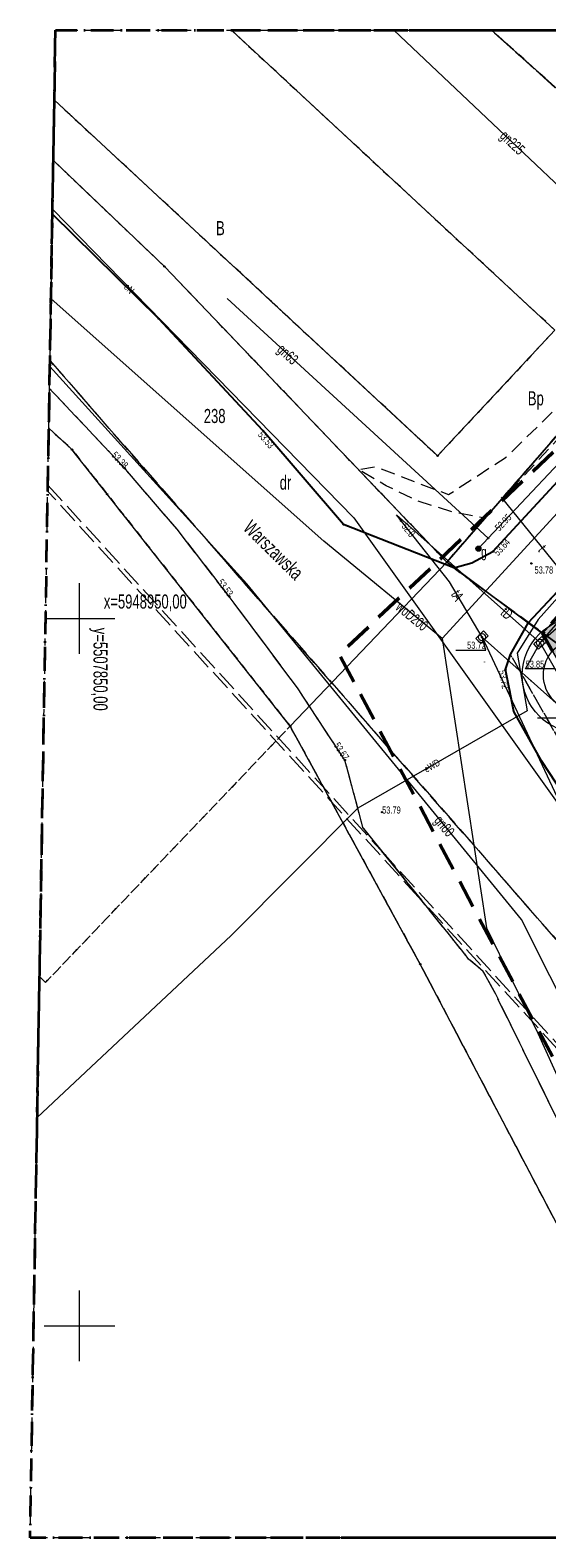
# Model space of a CAD drawing. Header units: metres. Extents: x 5507792 to 5507956, y 5948884 to 5948992.
# Tile 2 of 24: x 5507846 to 5507883, y 5948885 to 5948992. Entities that reach past the tile are written whole.
import ezdxf
from ezdxf.enums import TextEntityAlignment as Align

# ---------------------------------------------------------------- set-up
doc = ezdxf.new("R2010")
doc.units = ezdxf.units.M
for name, pattern in [('2', [0.9, 0.6, -0.3]), ('L_0_02', [0]), ('L_0_03', [1, 0.5, -0.5]), ('L_0_04', [1.5, 1, -0.5]), ('L_0_06', [2, 1.5, -0.5]), ('L_0_0C', [3, 2, -1]), ('L_0_4E', [2.5, 1.5, -1]), ('L_0_B1', [2.5, 1.5, -0.5, 0, -0.5])]:
    doc.linetypes.add(name, pattern=pattern)
doc.layers.get('0').update_dxf_attribs({"linetype": 'CONTINUOUS', "lineweight": 18})
for name, color, linetype, lineweight in [('1_granice_dzialek', 1, 'CONTINUOUS', 5), ('1_nawierzchnie', 253, 'CONTINUOUS', 5), ('1_roslinnosc', 102, 'CONTINUOUS', 5), ('EGB_DzialkaEwidencyjna', 7, 'L_0_02', 18), ('EGB_JednostkaEwidencyjna', 7, 'CONTINUOUS', 18), ('EGB_KonturUzytkuGruntowego', 96, 'L_0_03', 18), ('EGB_ObrebEwidencyjny', 7, 'CONTINUOUS', 18), ('EGB_PunktGraniczny', 7, 'CONTINUOUS', 18), ('GES_InneUrzadzeniaTowarzyszace_P', 7, 'CONTINUOUS', 18), ('GES_PrzewodElektroenergetyczny', 1, 'CONTINUOUS', 18), ('GES_PrzewodGazowy', 52, 'CONTINUOUS', 18), ('GES_PrzewodTelekomunikacyjny', 30, 'CONTINUOUS', 18), ('GES_PrzewodWodociagowy', 5, 'CONTINUOUS', 18), ('GES_Rzedna', 7, 'CONTINUOUS', 18), ('GES_UrzadzeniaSiecGazowa_P', 7, 'CONTINUOUS', 18), ('OT_Komunikacja', 7, 'CONTINUOUS', 18), ('OT_Rzedna', 7, 'CONTINUOUS', 18), ('OT_ZagospodarowanieTerenu', 7, 'CONTINUOUS', 18), ('OTKC', 7, 'CONTINUOUS', 13), ('OTKJ', 7, 'CONTINUOUS', 13), ('OTKK', 7, 'CONTINUOUS', 13), ('OTKU', 7, 'CONTINUOUS', 13), ('OTRS', 7, 'CONTINUOUS', 13), ('OTZK', 7, 'CONTINUOUS', 13), ('OTZT', 7, 'CONTINUOUS', 18), ('SUEP', 7, 'CONTINUOUS', 13), ('SUGP', 7, 'CONTINUOUS', 18), ('SUGU', 7, 'CONTINUOUS', 18), ('SUPK', 7, 'CONTINUOUS', 13), ('SUTP', 7, 'CONTINUOUS', 13), ('SUWP', 7, 'CONTINUOUS', 13), ('Zakres', 5, 'L_0_0C', 50)]:
    doc.layers.add(name, color=color, linetype=linetype, lineweight=lineweight)
doc.styles.get("Standard").update_dxf_attribs({"font": 'arial.ttf'})

# ---------------------------------------------------------------- blocks, each defined once
blk = doc.blocks.new('L_0_02_1')
at = {"color": 0}
blk.add_point((0, 0), dxfattribs=at)
blk = doc.blocks.new('L_0_02_2')
at = {"color": 0}
blk.add_point((0, 0), dxfattribs=at)
blk = doc.blocks.new('EGPG_N')
at = {"linetype": 'Continuous', "lineweight": 13}
blk.add_hatch(color=0, dxfattribs=at).paths.add_polyline_path([(0, -0.1, 1), (0, 0.1, 1)])
at = {"color": 0, "linetype": 'Continuous', "lineweight": 13}
blk.add_circle((0, 0), 0.1, dxfattribs=at)
blk = doc.blocks.new('SUPK_TR')
at = {"color": 0, "linetype": 'Continuous', "lineweight": 18, "flags": 128}
blk.add_lwpolyline([(0.75, 0.5), (0.75, -0.5), (-0.75, -0.5), (-0.75, 0.5)], close=True, dxfattribs=at)
blk = doc.blocks.new('SUPS01_07')
at = {"linetype": 'Continuous', "lineweight": 13}
blk.add_hatch(color=0, dxfattribs=at).paths.add_polyline_path([(0, -0.09, 1), (0, 0.09, 1)])
at = {"color": 0, "linetype": 'Continuous', "lineweight": 13}
blk.add_circle((0, 0), 0.0906, dxfattribs=at)
blk = doc.blocks.new('SUPS01_04')
at = {"linetype": 'Continuous', "lineweight": 13}
blk.add_hatch(color=0, dxfattribs=at).paths.add_polyline_path([(0, -0.09, 1), (0, 0.09, 1)])
at = {"color": 0, "linetype": 'Continuous', "lineweight": 13}
blk.add_circle((0, 0), 0.0906, dxfattribs=at)
blk = doc.blocks.new('SUGU')
at = {"linetype": 'Continuous', "lineweight": 18}
blk.add_hatch(color=0, dxfattribs=at).paths.add_polyline_path([(0, -0.36, 1), (0, 0.36, 1)])
at = {"color": 0, "linetype": 'Continuous', "lineweight": 18}
blk.add_circle((0, 0), 0.361, dxfattribs=at)
blk = doc.blocks.new('OTRS')
at = {"linetype": 'Continuous', "lineweight": 13}
blk.add_hatch(color=0, dxfattribs=at).paths.add_polyline_path([(0, -0.09, 1), (0, 0.09, 1)])
at = {"color": 0, "linetype": 'Continuous', "lineweight": 13}
blk.add_circle((0, 0), 0.0906, dxfattribs=at)
blk = doc.blocks.new('SUPK')
at = {"color": 0, "linetype": 'Continuous', "lineweight": 18}
blk.add_circle((0, 0), 0.5, dxfattribs=at)

msp = doc.modelspace()

# ---------------------------------------------------------------- hatches: boundary and pattern name
at = {"layer": '1_nawierzchnie', "linetype": 'Continuous', "ltscale": 0.5, "true_color": 0xc7c8ca}
h = msp.add_hatch(dxfattribs=at)
h.set_pattern_fill('DOTS', color=9, angle=45)
h.set_pattern_definition([(45, (0, 0), (-0.0220970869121, 0.06629126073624), [0, -0.0625])])
h.paths.add_polyline_path([(5507903.11, 5948967.65), (5507922.1, 5948948.91), (5507925.13, 5948949.8), (5507926.12, 5948948.88), (5507923.88, 5948948.02), (5507921.62, 5948947.38), (5507920.13, 5948948.78), (5507909.27, 5948959.64), (5507903.42, 5948965.52), (5507901.71, 5948965.76), (5507899.69, 5948966.3), (5507885.86, 5948951.09), (5507884.84, 5948949.97), (5507884.5, 5948947.7), (5507884.81, 5948945.49), (5507885.45, 5948944.94), (5507890.14, 5948936.41), (5507899.9, 5948919.43), (5507899.59, 5948919.1), (5507882.74, 5948948.94), (5507899.91, 5948968.21), (5507900.2, 5948968.3), (5507901.68, 5948968.21)])

# ---------------------------------------------------------------- linework, layer by layer
at = {"linetype": 'Continuous', "lineweight": 18, "flags": 128}
for points in [[(5507850, 5948947.5), (5507850, 5948952.5)], [(5507847.6, 5948950), (5507852.5, 5948950)], [(5507850, 5948897.5), (5507850, 5948902.5)], [(5507847.5, 5948900), (5507852.5, 5948900)]]:
    msp.add_lwpolyline(points, dxfattribs=at)
at = {"layer": '1_granice_dzialek', "color": 1, "linetype": '2', "lineweight": 50, "ltscale": 2.5}
msp.add_lwpolyline([(5507882.74, 5948948.94), (5507899.59, 5948919.1), (5507927.05, 5948948.02), (5507902.32, 5948970.92)], close=True, dxfattribs=at)
at = {"layer": '1_roslinnosc', "color": 52, "linetype": 'Continuous', "true_color": 0xc8c92d}
msp.add_circle((5507885.39, 5948946), 4.09, dxfattribs=at)
at = {"layer": '1_roslinnosc', "linetype": 'Continuous'}
msp.add_circle((5507885.39, 5948946), 2.59, dxfattribs=at)
msp.add_circle((5507885.39, 5948946), 2.59, dxfattribs=at)
at = {"layer": 'EGB_DzialkaEwidencyjna', "linetype": 'CONTINUOUS', "lineweight": 18}
for p, q in [((5507883.61, 5948970.39), (5507860.73, 5948991.6)), ((5507860.73, 5948991.6), (5507879.14, 5948991.6)), ((5507879.14, 5948991.6), (5507895.7, 5948976.72)), ((5507895.7, 5948976.72), (5507879.14, 5948991.6)), ((5507879.14, 5948991.6), (5507894.34, 5948991.6)), ((5507848.14, 5948982.38), (5507848.22, 5948986.65)), ((5507848.22, 5948986.65), (5507875.32, 5948961.51)), ((5507847.82, 5948963.46), (5507848.14, 5948982.38)), ((5507856, 5948974.89), (5507848.14, 5948982.38)), ((5507848.14, 5948982.38), (5507856, 5948974.89)), ((5507895.7, 5948976.72), (5507875.97, 5948953.99)), ((5507875.97, 5948953.99), (5507895.7, 5948976.72)), ((5507875.97, 5948953.99), (5507856, 5948974.89)), ((5507856, 5948974.89), (5507875.97, 5948953.99)), ((5507882.74, 5948948.94), (5507902.32, 5948970.92)), ((5507902.32, 5948970.92), (5507882.74, 5948948.94)), ((5507875.32, 5948961.51), (5507883.61, 5948970.39)), ((5507849.46, 5948961.95), (5507847.82, 5948963.46)), ((5507851.94, 5948958.8), (5507849.46, 5948961.95)), ((5507864.89, 5948942.39), (5507851.94, 5948958.8)), ((5507875.97, 5948953.99), (5507864.89, 5948942.39)), ((5507864.89, 5948942.39), (5507875.97, 5948953.99)), ((5507882.74, 5948948.94), (5507875.97, 5948953.99)), ((5507875.97, 5948953.99), (5507882.74, 5948948.94)), ((5507899.59, 5948919.1), (5507882.74, 5948948.94)), ((5507882.74, 5948948.94), (5507899.59, 5948919.1)), ((5507874.09, 5948925.56), (5507864.89, 5948942.39)), ((5507895.41, 5948885), (5507874.09, 5948925.56))]:
    msp.add_line(p, q, dxfattribs=at)
at = {"layer": 'EGB_JednostkaEwidencyjna', "linetype": 'L_0_B1', "lineweight": 35, "flags": 128}
msp.add_lwpolyline([(5507848.3, 5948991.6), (5507956, 5948991.6), (5507955.7, 5948885), (5507846.5, 5948885)], close=True, dxfattribs=at)
at = {"layer": 'EGB_KonturUzytkuGruntowego', "color": 96, "linetype": 'L_0_03', "lineweight": 18, "flags": 128}
for points in [[(5507848.22, 5948986.65), (5507875.32, 5948961.51), (5507883.61, 5948970.39), (5507860.73, 5948991.6), (5507879.14, 5948991.6), (5507895.7, 5948976.72), (5507875.97, 5948953.99), (5507856, 5948974.89), (5507848.14, 5948982.38)], [(5507875.32, 5948961.51), (5507848.22, 5948986.65), (5507848.3, 5948991.6), (5507860.73, 5948991.6), (5507883.61, 5948970.39)], [(5507894.34, 5948991.6), (5507903.94, 5948982.75), (5507914.13, 5948979.31), (5507918.59, 5948975.04), (5507923.29, 5948970.55), (5507929.85, 5948962.57), (5507933.95, 5948958.69), (5507937.94, 5948954.93), (5507941.96, 5948951.14), (5507946.09, 5948947.24), (5507955.85, 5948938.04), (5507955.8, 5948920.85), (5507954.2, 5948922.48), (5507927.05, 5948948.02), (5507902.32, 5948970.92), (5507895.7, 5948976.72), (5507879.14, 5948991.6)], [(5507848.14, 5948982.38), (5507856, 5948974.89), (5507875.97, 5948953.99), (5507895.7, 5948976.72), (5507902.32, 5948970.92), (5507882.74, 5948948.94), (5507899.59, 5948919.1), (5507915.01, 5948894.29), (5507920.01, 5948887.7), (5507922.56, 5948885), (5507895.41, 5948885), (5507874.09, 5948925.56), (5507864.89, 5948942.39), (5507849.46, 5948961.95), (5507847.82, 5948963.46)], [(5507847.59, 5948924.27), (5507847.17, 5948924.67), (5507847.82, 5948963.46), (5507849.46, 5948961.95), (5507864.89, 5948942.39)], [(5507846.5, 5948885), (5507847.17, 5948924.67), (5507847.59, 5948924.27), (5507864.89, 5948942.39), (5507874.09, 5948925.56), (5507895.41, 5948885)]]:
    msp.add_lwpolyline(points, close=True, dxfattribs=at)
at = {"layer": 'EGB_ObrebEwidencyjny', "linetype": 'L_0_4E', "lineweight": 35, "flags": 128}
msp.add_lwpolyline([(5507848.3, 5948991.6), (5507956, 5948991.6), (5507955.7, 5948885), (5507846.5, 5948885)], close=True, dxfattribs=at)
at = {"layer": 'EGB_PunktGraniczny'}
for p in [(5507856, 5948974.89), (5507849.46, 5948961.95), (5507875.32, 5948961.51), (5507851.94, 5948958.8), (5507875.97, 5948953.99), (5507882.74, 5948948.94), (5507864.89, 5948942.39), (5507874.09, 5948925.56)]:
    msp.add_point(p, dxfattribs=at)
at = {"layer": 'GES_PrzewodElektroenergetyczny', "color": 1, "linetype": 'Continuous', "lineweight": 18, "flags": 128}
for points in [[(5507848.09, 5948978.94), (5507869.39, 5948957.11), (5507891.78, 5948925.78)], [(5507893, 5948961.73), (5507882.43, 5948949.93), (5507880.95, 5948947.54), (5507881.66, 5948943.47), (5507869.68, 5948936.58), (5507860.72, 5948927.58), (5507847, 5948914.71)]]:
    msp.add_lwpolyline(points, dxfattribs=at)
at = {"layer": 'GES_PrzewodGazowy', "color": 52, "linetype": 'Continuous', "lineweight": 18, "flags": 128}
for points in [[(5507872.21, 5948991.6), (5507893.66, 5948971.33)], [(5507878.89, 5948955.67), (5507860.44, 5948972.63)], [(5507893.66, 5948971.33), (5507878.89, 5948955.67), (5507878.2, 5948954.94)], [(5507903.24, 5948885), (5507881.25, 5948928.72), (5507861.82, 5948952.46), (5507847.9, 5948967.82)]]:
    msp.add_lwpolyline(points, dxfattribs=at)
at = {"layer": 'GES_PrzewodTelekomunikacyjny', "color": 30, "linetype": 'Continuous', "lineweight": 18, "flags": 128}
for points in [[(5507882.57, 5948948.28), (5507888, 5948954.5), (5507909.33, 5948977.22), (5507911.49, 5948975.32)], [(5507879.81, 5948958.58), (5507885.83, 5948951.15)], [(5507882.57, 5948948.28), (5507872.4, 5948957.32)], [(5507878.46, 5948948.68), (5507876.16, 5948952.6), (5507872.4, 5948957.32)], [(5507885.83, 5948951.15), (5507885.39, 5948950.76), (5507882.57, 5948948.28)], [(5507878.46, 5948948.68), (5507883.94, 5948937.01), (5507904.72, 5948904.16)], [(5507886.29, 5948941.7), (5507878.46, 5948948.68)], [(5507882.57, 5948948.28), (5507886.29, 5948941.7)]]:
    msp.add_lwpolyline(points, dxfattribs=at)
at = {"layer": 'GES_PrzewodWodociagowy', "color": 5, "linetype": 'Continuous', "lineweight": 18, "flags": 128}
for points in [[(5507875.64, 5948948.58), (5507907.98, 5948983.82)], [(5507875.64, 5948948.58), (5507867.28, 5948955.47), (5507847.98, 5948972.6)], [(5507875.64, 5948948.58), (5507878.78, 5948928.12), (5507882.41, 5948920.68), (5507890.21, 5948903.46), (5507895.14, 5948895.02), (5507900.04, 5948885)]]:
    msp.add_lwpolyline(points, dxfattribs=at)
at = {"layer": 'GES_Rzedna', "color": 7, "linetype": 'Continuous', "lineweight": 13, "flags": 128}
for points in [[(5507876.61, 5948947.77), (5507878.72, 5948947.77), (5507878.46, 5948948.68)], [(5507883.65, 5948946.44), (5507881.54, 5948946.44), (5507882.57, 5948948.28)], [(5507882.37, 5948942.98), (5507884.48, 5948942.98), (5507886.29, 5948941.7)]]:
    msp.add_lwpolyline(points, dxfattribs=at)
at = {"layer": 'OT_Komunikacja', "color": 7, "linetype": 'L_0_06', "lineweight": 18, "flags": 128}
for points in [[(5507887.44, 5948991.6), (5507897.47, 5948982.43), (5507898.15, 5948981.7), (5507898.85, 5948980.51), (5507899.3, 5948979.24), (5507899.34, 5948978.03), (5507899.06, 5948976.82), (5507898.69, 5948975.82), (5507897.95, 5948974.98), (5507897.28, 5948977.35), (5507891.85, 5948982.36), (5507889.32, 5948982.39), (5507879.11, 5948991.6)], [(5507955.81, 5948925.14), (5507955.18, 5948924.54), (5507945.54, 5948933.77), (5507943.48, 5948935.62), (5507941.38, 5948937.57), (5507928.04, 5948950.65), (5507922.1, 5948948.91), (5507903.11, 5948967.65), (5507901.68, 5948968.21), (5507900.2, 5948968.3), (5507898.91, 5948967.91), (5507893, 5948961.73), (5507881.75, 5948949.71), (5507876.46, 5948953.58), (5507877.73, 5948953.94), (5507879.23, 5948954.73), (5507897.95, 5948974.98), (5507898.69, 5948975.82), (5507899.06, 5948976.82), (5507899.34, 5948978.03), (5507899.3, 5948979.24), (5507898.85, 5948980.51), (5507902.01, 5948983), (5507902.68, 5948982.65), (5507903.47, 5948982.35), (5507904.27, 5948982.3), (5507905.13, 5948982.6), (5507906.24, 5948983.83), (5507910.02, 5948979.91), (5507909.52, 5948979.14), (5507909.28, 5948978.69), (5507909.18, 5948978.12), (5507909.16, 5948977.61), (5507909.29, 5948977.09), (5507909.65, 5948976.14), (5507909.98, 5948975.54), (5507910.08, 5948975.42), (5507925.81, 5948960.39), (5507949.43, 5948937.76), (5507955.83, 5948931.67)], [(5507847.91, 5948968.22), (5507901.07, 5948907.46), (5507919.18, 5948886.76), (5507920.72, 5948885), (5507919.18, 5948886.76), (5507920.49, 5948887.71), (5507918.99, 5948893.39), (5507927.71, 5948902.4), (5507930.96, 5948899.32), (5507931.65, 5948898.71), (5507932.9, 5948893.66), (5507924.11, 5948885), (5507920.72, 5948885), (5507898.37, 5948885), (5507889.78, 5948902.42), (5507879.43, 5948923.43), (5507878.55, 5948925.05), (5507877.51, 5948925.92), (5507877, 5948926.58), (5507870.04, 5948935.22), (5507868.76, 5948939.99), (5507865.4, 5948945.1), (5507860.58, 5948951.56), (5507856.89, 5948956.31), (5507853.19, 5948960.62), (5507848.18, 5948965.94), (5507847.87, 5948966.24), (5507847.91, 5948968.22), (5507848.08, 5948978.58), (5507855.59, 5948971.2), (5507862.95, 5948963.3), (5507868.66, 5948956.64), (5507876.46, 5948953.58), (5507881.75, 5948949.71), (5507880.47, 5948947.45), (5507880.12, 5948946.39), (5507880.71, 5948943.43), (5507882.66, 5948939.94), (5507884.75, 5948936.77), (5507884.99, 5948935.81), (5507901.07, 5948907.46)]]:
    msp.add_lwpolyline(points, close=True, dxfattribs=at)
at = {"layer": 'OT_Komunikacja', "color": 7, "linetype": 'Continuous', "lineweight": 25, "flags": 128}
for points in [[(5507876.46, 5948953.58), (5507868.66, 5948956.64), (5507862.95, 5948963.3), (5507855.59, 5948971.2), (5507848.08, 5948978.58)], [(5507876.46, 5948953.58), (5507877.73, 5948953.94), (5507879.23, 5948954.73), (5507897.95, 5948974.98)], [(5507920.49, 5948887.71), (5507918.77, 5948886.47), (5507915.54, 5948886.02), (5507912.99, 5948887.42), (5507911.39, 5948889.73), (5507909.1, 5948893.3), (5507884.99, 5948935.81), (5507884.75, 5948936.77), (5507882.66, 5948939.94), (5507880.71, 5948943.43), (5507880.12, 5948946.39), (5507880.47, 5948947.45), (5507881.75, 5948949.71), (5507893, 5948961.73)]]:
    msp.add_lwpolyline(points, dxfattribs=at)
at = {"layer": 'OT_Komunikacja', "color": 7, "linetype": 'L_0_04', "lineweight": 18, "flags": 128}
for points in [[(5507938.73, 5948935.45), (5507939.64, 5948937.07), (5507927.95, 5948948.22), (5507927.15, 5948949.25), (5507923.88, 5948948.02), (5507920.13, 5948948.78), (5507917.99, 5948950.96), (5507916.82, 5948952.06), (5507903.42, 5948965.52), (5507901.71, 5948965.76), (5507899.69, 5948966.3), (5507897.22, 5948963.62), (5507895.81, 5948962.06), (5507894.53, 5948960.63), (5507884.84, 5948949.97), (5507884.5, 5948947.7), (5507881.75, 5948949.71), (5507893, 5948961.73), (5507898.91, 5948967.91), (5507900.2, 5948968.3), (5507901.68, 5948968.21), (5507903.11, 5948967.65), (5507922.1, 5948948.91), (5507928.04, 5948950.65), (5507941.38, 5948937.57), (5507943.48, 5948935.62), (5507945.54, 5948933.77), (5507943.96, 5948933.07), (5507941.92, 5948932.26)], [(5507884.5, 5948947.7), (5507884.81, 5948945.49), (5507885.45, 5948944.94), (5507886.37, 5948943.01), (5507897.42, 5948923.69), (5507898.4, 5948922), (5507899.91, 5948919.41), (5507907.21, 5948906.88), (5507908.33, 5948906.82), (5507911.54, 5948910.04), (5507914.72, 5948907), (5507911.79, 5948903.9), (5507910.41, 5948902.26), (5507910.49, 5948901.17), (5507913.92, 5948895.02), (5507914.39, 5948894.2), (5507914.92, 5948893.8), (5507915.57, 5948893.75), (5507920.49, 5948887.71), (5507918.77, 5948886.47), (5507915.54, 5948886.02), (5507880.47, 5948947.45), (5507881.75, 5948949.71)]]:
    msp.add_lwpolyline(points, close=True, dxfattribs=at)
at = {"layer": 'OT_Rzedna', "color": 7}
msp.add_point((5507881.95, 5948953.9), dxfattribs=at)
at = {"layer": 'OT_ZagospodarowanieTerenu', "color": 7, "linetype": 'L_0_04', "lineweight": 18, "flags": 128}
for points in [[(5507885.2, 5948964.17), (5507878.63, 5948957.1), (5507876.35, 5948957.53), (5507873.75, 5948958.37), (5507871.69, 5948959.39), (5507869.69, 5948960.54), (5507870.94, 5948960.74), (5507876.09, 5948958.76), (5507880.17, 5948961.42), (5507887.82, 5948968.84), (5507888.65, 5948967.9)], [(5507915.54, 5948886.02), (5507912.99, 5948887.42), (5507911.39, 5948889.73), (5507909.1, 5948893.3), (5507884.99, 5948935.81), (5507884.75, 5948936.77), (5507882.66, 5948939.94), (5507880.71, 5948943.43), (5507880.12, 5948946.39), (5507880.47, 5948947.45)]]:
    msp.add_lwpolyline(points, close=True, dxfattribs=at)
at = {"layer": 'OTKC', "color": 7, "linetype": 'L_0_04', "lineweight": 18, "flags": 128}
for points in [[(5507938.73, 5948935.45), (5507939.64, 5948937.07), (5507927.95, 5948948.22), (5507927.15, 5948949.25), (5507923.88, 5948948.02), (5507920.13, 5948948.78), (5507917.99, 5948950.96), (5507916.82, 5948952.06), (5507903.42, 5948965.52), (5507901.71, 5948965.76), (5507899.69, 5948966.3), (5507897.22, 5948963.62), (5507895.81, 5948962.06), (5507894.53, 5948960.63), (5507884.84, 5948949.97), (5507884.5, 5948947.7), (5507881.75, 5948949.71), (5507893, 5948961.73), (5507898.91, 5948967.91), (5507900.2, 5948968.3), (5507901.68, 5948968.21), (5507903.11, 5948967.65), (5507922.1, 5948948.91), (5507928.04, 5948950.65), (5507941.38, 5948937.57), (5507943.48, 5948935.62), (5507945.54, 5948933.77), (5507943.96, 5948933.07), (5507941.92, 5948932.26)], [(5507884.5, 5948947.7), (5507884.81, 5948945.49), (5507885.45, 5948944.94), (5507886.37, 5948943.01), (5507897.42, 5948923.69), (5507898.4, 5948922), (5507899.91, 5948919.41), (5507907.21, 5948906.88), (5507908.33, 5948906.82), (5507911.54, 5948910.04), (5507914.72, 5948907), (5507911.79, 5948903.9), (5507910.41, 5948902.26), (5507910.49, 5948901.17), (5507913.92, 5948895.02), (5507914.39, 5948894.2), (5507914.92, 5948893.8), (5507915.57, 5948893.75), (5507920.49, 5948887.71), (5507918.77, 5948886.47), (5507915.54, 5948886.02), (5507880.47, 5948947.45), (5507881.75, 5948949.71)]]:
    msp.add_lwpolyline(points, close=True, dxfattribs=at)
at = {"layer": 'OTKJ', "color": 7, "linetype": 'L_0_06', "lineweight": 18, "flags": 128}
for points in [[(5507955.81, 5948925.14), (5507955.18, 5948924.54), (5507945.54, 5948933.77), (5507943.48, 5948935.62), (5507941.38, 5948937.57), (5507928.04, 5948950.65), (5507922.1, 5948948.91), (5507903.11, 5948967.65), (5507901.68, 5948968.21), (5507900.2, 5948968.3), (5507898.91, 5948967.91), (5507893, 5948961.73), (5507881.75, 5948949.71), (5507876.46, 5948953.58), (5507877.73, 5948953.94), (5507879.23, 5948954.73), (5507897.95, 5948974.98), (5507898.69, 5948975.82), (5507899.06, 5948976.82), (5507899.34, 5948978.03), (5507899.3, 5948979.24), (5507898.85, 5948980.51), (5507902.01, 5948983), (5507902.68, 5948982.65), (5507903.47, 5948982.35), (5507904.27, 5948982.3), (5507905.13, 5948982.6), (5507906.24, 5948983.83), (5507910.02, 5948979.91), (5507909.52, 5948979.14), (5507909.28, 5948978.69), (5507909.18, 5948978.12), (5507909.16, 5948977.61), (5507909.29, 5948977.09), (5507909.65, 5948976.14), (5507909.98, 5948975.54), (5507910.08, 5948975.42), (5507925.81, 5948960.39), (5507949.43, 5948937.76), (5507955.83, 5948931.67)], [(5507915.37, 5948885), (5507898.37, 5948885), (5507889.78, 5948902.42), (5507879.43, 5948923.43), (5507878.55, 5948925.05), (5507877.51, 5948925.92), (5507877, 5948926.58), (5507874.23, 5948930.02), (5507871.58, 5948933.31), (5507870.04, 5948935.22), (5507868.76, 5948939.99), (5507865.4, 5948945.1), (5507860.58, 5948951.56), (5507856.89, 5948956.31), (5507853.19, 5948960.62), (5507848.18, 5948965.94), (5507847.87, 5948966.24), (5507848.08, 5948978.58), (5507855.59, 5948971.2), (5507862.95, 5948963.3), (5507868.66, 5948956.64), (5507876.46, 5948953.58), (5507881.75, 5948949.71), (5507880.47, 5948947.45), (5507880.12, 5948946.39), (5507880.71, 5948943.43), (5507882.66, 5948939.94), (5507884.75, 5948936.77), (5507884.99, 5948935.81), (5507909.1, 5948893.3), (5507911.39, 5948889.73), (5507911.6, 5948889.43), (5507912.45, 5948888.2), (5507912.99, 5948887.42), (5507913.34, 5948887.23)], [(5507847.76, 5948959.43), (5507871.58, 5948933.31), (5507874.23, 5948930.02), (5507847.75, 5948958.99)], [(5507911.6, 5948889.43), (5507912.45, 5948888.2), (5507874.23, 5948930.02), (5507871.58, 5948933.31)]]:
    msp.add_lwpolyline(points, close=True, dxfattribs=at)
at = {"layer": 'OTKK', "color": 7, "linetype": 'Continuous', "lineweight": 25, "flags": 128}
for points in [[(5507876.46, 5948953.58), (5507868.66, 5948956.64), (5507862.95, 5948963.3), (5507855.59, 5948971.2), (5507848.08, 5948978.58)], [(5507876.46, 5948953.58), (5507877.73, 5948953.94), (5507879.23, 5948954.73), (5507897.95, 5948974.98)], [(5507920.49, 5948887.71), (5507918.77, 5948886.47), (5507915.54, 5948886.02), (5507912.99, 5948887.42), (5507911.39, 5948889.73), (5507909.1, 5948893.3), (5507884.99, 5948935.81), (5507884.75, 5948936.77), (5507882.66, 5948939.94), (5507880.71, 5948943.43), (5507880.12, 5948946.39), (5507880.47, 5948947.45), (5507881.75, 5948949.71), (5507893, 5948961.73)]]:
    msp.add_lwpolyline(points, dxfattribs=at)
at = {"layer": 'OTKU', "color": 7, "linetype": 'L_0_06', "lineweight": 18, "flags": 128}
msp.add_lwpolyline([(5507887.44, 5948991.6), (5507897.47, 5948982.43), (5507898.15, 5948981.7), (5507898.85, 5948980.51), (5507899.3, 5948979.24), (5507899.34, 5948978.03), (5507899.06, 5948976.82), (5507898.69, 5948975.82), (5507897.95, 5948974.98), (5507897.28, 5948977.35), (5507891.85, 5948982.36), (5507889.32, 5948982.39), (5507879.11, 5948991.6)], close=True, dxfattribs=at)
at = {"layer": 'OTZK', "color": 7, "linetype": 'L_0_04', "lineweight": 18, "flags": 128}
msp.add_lwpolyline([(5507885.2, 5948964.17), (5507878.63, 5948957.1), (5507876.35, 5948957.53), (5507873.75, 5948958.37), (5507871.69, 5948959.39), (5507869.69, 5948960.54), (5507870.94, 5948960.74), (5507876.09, 5948958.76), (5507880.17, 5948961.42), (5507887.82, 5948968.84), (5507888.65, 5948967.9)], close=True, dxfattribs=at)
at = {"layer": 'OTZT', "color": 7, "linetype": 'L_0_04', "lineweight": 18, "flags": 128}
msp.add_lwpolyline([(5507915.54, 5948886.02), (5507912.99, 5948887.42), (5507911.39, 5948889.73), (5507909.1, 5948893.3), (5507884.99, 5948935.81), (5507884.75, 5948936.77), (5507882.66, 5948939.94), (5507880.71, 5948943.43), (5507880.12, 5948946.39), (5507880.47, 5948947.45)], close=True, dxfattribs=at)
at = {"layer": 'SUEP', "color": 1, "linetype": 'Continuous', "lineweight": 18, "flags": 128}
for points in [[(5507848.09, 5948978.94), (5507869.39, 5948957.11), (5507891.78, 5948925.78)], [(5507893, 5948961.73), (5507882.43, 5948949.93), (5507880.95, 5948947.54), (5507881.66, 5948943.47), (5507869.68, 5948936.58), (5507860.72, 5948927.58), (5507847, 5948914.71)]]:
    msp.add_lwpolyline(points, dxfattribs=at)
at = {"layer": 'SUGP', "color": 52, "linetype": 'Continuous', "lineweight": 18, "flags": 128}
for points in [[(5507872.21, 5948991.6), (5507893.66, 5948971.33)], [(5507878.89, 5948955.67), (5507860.44, 5948972.63)], [(5507893.66, 5948971.33), (5507878.89, 5948955.67), (5507878.2, 5948954.94)], [(5507903.24, 5948885), (5507881.25, 5948928.72), (5507861.82, 5948952.46), (5507847.9, 5948967.82)]]:
    msp.add_lwpolyline(points, dxfattribs=at)
at = {"layer": 'SUTP', "color": 30, "linetype": 'Continuous', "lineweight": 18, "flags": 128}
for points in [[(5507882.57, 5948948.28), (5507888, 5948954.5), (5507909.33, 5948977.22), (5507911.49, 5948975.32)], [(5507879.81, 5948958.58), (5507885.83, 5948951.15)], [(5507882.57, 5948948.28), (5507872.4, 5948957.32)], [(5507878.46, 5948948.68), (5507876.16, 5948952.6), (5507872.4, 5948957.32)], [(5507885.83, 5948951.15), (5507885.39, 5948950.76), (5507882.57, 5948948.28)], [(5507878.46, 5948948.68), (5507883.94, 5948937.01), (5507904.72, 5948904.16)], [(5507886.29, 5948941.7), (5507878.46, 5948948.68)], [(5507882.57, 5948948.28), (5507886.29, 5948941.7)]]:
    msp.add_lwpolyline(points, dxfattribs=at)
at = {"layer": 'SUWP', "color": 5, "linetype": 'Continuous', "lineweight": 18, "flags": 128}
for points in [[(5507875.64, 5948948.58), (5507907.98, 5948983.82)], [(5507875.64, 5948948.58), (5507867.28, 5948955.47), (5507847.98, 5948972.6)], [(5507875.64, 5948948.58), (5507878.78, 5948928.12), (5507882.41, 5948920.68), (5507890.21, 5948903.46), (5507895.14, 5948895.02), (5507900.04, 5948885)]]:
    msp.add_lwpolyline(points, dxfattribs=at)
at = {"layer": 'Zakres', "lineweight": 50, "flags": 128}
msp.add_lwpolyline([(5507908.68, 5948976.65), (5507943.34, 5948942.46), (5507896.16, 5948894.25), (5507893.22, 5948900.57), (5507868.37, 5948947.46), (5507905.06, 5948982.15)], close=True, dxfattribs=at)

# ---------------------------------------------------------------- block references
at = {"layer": 'EGB_DzialkaEwidencyjna', "color": 7, "linetype": 'Continuous', "xscale": 0.5, "yscale": 0.5, "zscale": 0.5}
for name, p, rotation in [('L_0_02_2', (5507860.73, 5948991.6), 317.16), ('L_0_02_2', (5507879.14, 5948991.6), 180), ('L_0_02_1', (5507879.14, 5948991.6), 318.05), ('L_0_02_2', (5507879.14, 5948991.6), 318.05), ('L_0_02_1', (5507848.22, 5948986.65), 317.15), ('L_0_02_2', (5507848.22, 5948986.65), 269.03), ('L_0_02_2', (5507848.14, 5948982.38), 316.36), ('L_0_02_1', (5507848.14, 5948982.38), 89.02999999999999), ('L_0_02_2', (5507848.14, 5948982.38), 269.03), ('L_0_02_1', (5507848.14, 5948982.38), 316.36), ('L_0_02_2', (5507856, 5948974.89), 313.7), ('L_0_02_1', (5507856, 5948974.89), 136.36), ('L_0_02_1', (5507856, 5948974.89), 313.7), ('L_0_02_2', (5507856, 5948974.89), 136.36), ('L_0_02_2', (5507847.82, 5948963.46), 317.24), ('L_0_02_1', (5507847.82, 5948963.46), 89.02999999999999), ('L_0_02_2', (5507849.46, 5948961.95), 308.21), ('L_0_02_1', (5507849.46, 5948961.95), 137.24), ('L_0_02_2', (5507875.32, 5948961.51), 137.15), ('L_0_02_1', (5507875.32, 5948961.51), 46.97), ('L_0_02_2', (5507851.94, 5948958.8), 308.28), ('L_0_02_1', (5507851.94, 5948958.8), 128.21), ('L_0_02_2', (5507875.97, 5948953.99), 49.04), ('L_0_02_1', (5507875.97, 5948953.99), 133.7), ('L_0_02_2', (5507875.97, 5948953.99), 323.28), ('L_0_02_1', (5507875.97, 5948953.99), 49.04), ('L_0_02_2', (5507875.97, 5948953.99), 133.7), ('L_0_02_1', (5507875.97, 5948953.99), 226.31), ('L_0_02_2', (5507875.97, 5948953.99), 226.31), ('L_0_02_1', (5507875.97, 5948953.99), 323.28), ('L_0_02_2', (5507882.74, 5948948.94), 299.45), ('L_0_02_1', (5507882.74, 5948948.94), 48.31), ('L_0_02_2', (5507882.74, 5948948.94), 48.31), ('L_0_02_1', (5507882.74, 5948948.94), 143.28), ('L_0_02_2', (5507882.74, 5948948.94), 143.28), ('L_0_02_1', (5507882.74, 5948948.94), 299.45), ('L_0_02_2', (5507864.89, 5948942.39), 46.31), ('L_0_02_1', (5507864.89, 5948942.39), 128.28), ('L_0_02_2', (5507864.89, 5948942.39), 298.6600000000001), ('L_0_02_1', (5507864.89, 5948942.39), 46.31), ('L_0_02_2', (5507874.09, 5948925.56), 297.73), ('L_0_02_1', (5507874.09, 5948925.56), 118.66)]:
    msp.add_blockref(name, p, dxfattribs=dict(at, rotation=rotation))
for p in [(5507860.73, 5948991.6), (5507879.14, 5948991.6)]:
    msp.add_blockref('L_0_02_1', p, dxfattribs=at)
at = {"layer": 'EGB_PunktGraniczny', "linetype": 'Continuous', "xscale": 0.5, "yscale": 0.5, "zscale": 0.5}
for p in [(5507856, 5948974.89), (5507849.46, 5948961.95), (5507875.32, 5948961.51), (5507851.94, 5948958.8), (5507875.97, 5948953.99), (5507882.74, 5948948.94), (5507864.89, 5948942.39), (5507874.09, 5948925.56)]:
    msp.add_blockref('EGPG_N', p, dxfattribs=at)
at = {"layer": 'GES_InneUrzadzeniaTowarzyszace_P', "color": 30, "linetype": 'Continuous', "xscale": 0.5, "yscale": 0.5, "zscale": 0.5}
for p, rotation in [((5507878.46, 5948948.68), 44.62), ((5507882.57, 5948948.28), 42.44)]:
    msp.add_blockref('SUPK_TR', p, dxfattribs=dict(at, rotation=rotation))
at = {"layer": 'GES_Rzedna', "color": 30, "linetype": 'Continuous', "xscale": 0.5, "yscale": 0.5, "zscale": 0.5}
for p in [(5507872.73, 5948956.91), (5507878.46, 5948948.68), (5507882.57, 5948948.28)]:
    msp.add_blockref('SUPS01_07', p, dxfattribs=at)
at = {"layer": 'GES_Rzedna', "color": 52, "linetype": 'Continuous', "xscale": 0.5, "yscale": 0.5, "zscale": 0.5}
msp.add_blockref('SUPS01_04', (5507878.89, 5948955.67), dxfattribs=at)
at = {"layer": 'GES_UrzadzeniaSiecGazowa_P', "color": 52, "linetype": 'Continuous', "xscale": 0.5, "yscale": 0.5, "zscale": 0.5, "rotation": 317.89}
msp.add_blockref('SUGU', (5507878.2, 5948954.94), dxfattribs=at)
at = {"layer": 'OT_Rzedna', "linetype": 'Continuous', "xscale": 0.5, "yscale": 0.5, "zscale": 0.5}
for p in [(5507855.59, 5948971.2), (5507853.19, 5948960.62), (5507868.66, 5948956.64), (5507879.23, 5948954.73), (5507860.58, 5948951.56), (5507880.12, 5948946.39), (5507868.76, 5948939.99), (5507871.39, 5948936.31)]:
    msp.add_blockref('OTRS', p, dxfattribs=at)
at = {"layer": 'OT_Rzedna', "color": 7, "linetype": 'Continuous', "xscale": 0.5, "yscale": 0.5, "zscale": 0.5}
msp.add_blockref('OTRS', (5507881.95, 5948953.9), dxfattribs=at)
at = {"layer": 'OTRS', "linetype": 'Continuous', "xscale": 0.5, "yscale": 0.5, "zscale": 0.5}
for p in [(5507855.59, 5948971.2), (5507853.19, 5948960.62), (5507868.66, 5948956.64), (5507879.23, 5948954.73), (5507860.58, 5948951.56), (5507880.12, 5948946.39), (5507868.76, 5948939.99), (5507871.39, 5948936.31)]:
    msp.add_blockref('OTRS', p, dxfattribs=at)
at = {"layer": 'SUGU', "color": 52, "linetype": 'Continuous', "xscale": 0.5, "yscale": 0.5, "zscale": 0.5}
msp.add_blockref('SUGU', (5507878.2, 5948954.94), dxfattribs=at)
at = {"layer": 'SUPK', "linetype": 'Continuous', "xscale": 0.5, "yscale": 0.5, "zscale": 0.5}
for p in [(5507878.46, 5948948.68), (5507882.57, 5948948.28)]:
    msp.add_blockref('SUPK', p, dxfattribs=at)

# ---------------------------------------------------------------- texts
at = {"lineweight": 20, "width": 0.66}
msp.add_text('x=5948950,00', height=1, dxfattribs=at).set_placement((5507851.71, 5948951.7), align=Align.TOP_LEFT)
msp.add_text('y=5507850,00', height=1, rotation=270, dxfattribs=at).set_placement((5507851.98, 5948949.35), align=Align.TOP_LEFT)
at = {"layer": 'EGB_DzialkaEwidencyjna', "color": 7, "lineweight": 20, "width": 0.66}
msp.add_text('238', height=1, dxfattribs=at).set_placement((5507858.78, 5948964.82), align=Align.TOP_LEFT)
msp.add_text('Warszawska', height=1, rotation=315.5, dxfattribs=at).set_placement((5507862.2, 5948957.03), align=Align.TOP_LEFT)
at = {"layer": 'EGB_KonturUzytkuGruntowego', "color": 96, "lineweight": 20, "width": 0.66}
for s, p in [('B', (5507859.65, 5948976.8)), ('Bp', (5507881.7, 5948964.77))]:
    msp.add_text(s, height=1, dxfattribs=at).set_placement(p, align=Align.BOTTOM_LEFT)
msp.add_text('dr', height=1, dxfattribs=at).set_placement((5507864.15, 5948960.11), align=Align.TOP_LEFT)
at = {"layer": 'GES_PrzewodElektroenergetyczny', "color": 1, "lineweight": 15, "width": 0.66}
for s, rotation, p in [('eN', 314.1, (5507853.27, 5948973.57)), ('eWD', 29.9, (5507874.41, 5948939.3))]:
    msp.add_text(s, height=0.5, rotation=rotation, dxfattribs=at).set_placement(p, align=Align.MIDDLE_LEFT)
at = {"layer": 'GES_PrzewodGazowy', "color": 52, "lineweight": 15, "width": 0.66}
for s, rotation, p in [('gn225', 316.6, (5507879.92, 5948984.31)), ('gn63', 317.4, (5507864.16, 5948969.21)), ('gn80', 309.9, (5507875.31, 5948935.92))]:
    msp.add_text(s, height=0.75, rotation=rotation, dxfattribs=at).set_placement(p, align=Align.MIDDLE_LEFT)
at = {"layer": 'GES_PrzewodTelekomunikacyjny', "color": 30, "lineweight": 15, "width": 0.66}
for s, rotation, p in [('t', 309, (5507882.67, 5948955.05)), ('tA', 300.4, (5507876.56, 5948951.91)), ('tD', 318.4, (5507879.96, 5948950.6))]:
    msp.add_text(s, height=0.75, rotation=rotation, dxfattribs=at).set_placement(p, align=Align.MIDDLE_LEFT)
at = {"layer": 'GES_PrzewodWodociagowy', "color": 5, "lineweight": 15, "width": 0.66}
msp.add_text('woD200', height=0.75, rotation=320.5, dxfattribs=at).set_placement((5507872.53, 5948950.97), align=Align.MIDDLE_LEFT)
at = {"layer": 'GES_Rzedna', "color": 52, "lineweight": 15, "width": 0.66}
msp.add_text('52.95', height=0.5, rotation=46.7, dxfattribs=at).set_placement((5507879.5, 5948956.31), align=Align.MIDDLE_LEFT)
at = {"layer": 'GES_Rzedna', "color": 30, "lineweight": 15, "width": 0.66}
msp.add_text('52.8', height=0.5, rotation=308.5, dxfattribs=at).set_placement((5507872.93, 5948956.66), align=Align.MIDDLE_LEFT)
for s, p in [('53.72', (5507878.72, 5948947.71)), ('  -', (5507878.72, 5948946.58))]:
    msp.add_text(s, height=0.5, dxfattribs=at).set_placement(p, align=Align.BOTTOM_RIGHT)
for s, p in [('53.85', (5507881.54, 5948946.37)), ('  -', (5507881.54, 5948945.25))]:
    msp.add_text(s, height=0.5, dxfattribs=at).set_placement(p, align=Align.BOTTOM_LEFT)
at = {"layer": 'GES_UrzadzeniaSiecGazowa_P', "color": 52, "lineweight": 15, "width": 0.66}
msp.add_text('g', height=0.75, dxfattribs=at).set_placement((5507878.4, 5948955.09), align=Align.TOP_LEFT)
at = {"layer": 'OT_Rzedna', "color": 7, "lineweight": 15, "width": 0.66}
for s, rotation, p in [('53.53', 310.6, (5507862.95, 5948963.3)), ('53.64', 47.2, (5507879.23, 5948954.73)), ('53.78', -360, (5507882.17, 5948953.68)), ('53.72', 281.3, (5507880.12, 5948946.39))]:
    msp.add_text(s, height=0.5, rotation=rotation, dxfattribs=at).set_placement(p, align=Align.TOP_LEFT)
for s, rotation, p in [('53.38', 313.3, (5507853.01, 5948960.45)), ('53.53', 306.7, (5507860.38, 5948951.41)), ('53.67', 303.3, (5507868.55, 5948939.85))]:
    msp.add_text(s, height=0.5, rotation=rotation, dxfattribs=at).set_placement(p, align=Align.BOTTOM_RIGHT)
msp.add_text('53.79', height=0.5, dxfattribs=at).set_placement((5507871.39, 5948936.06), align=Align.BOTTOM_LEFT)

doc.saveas('drawing.dxf')
